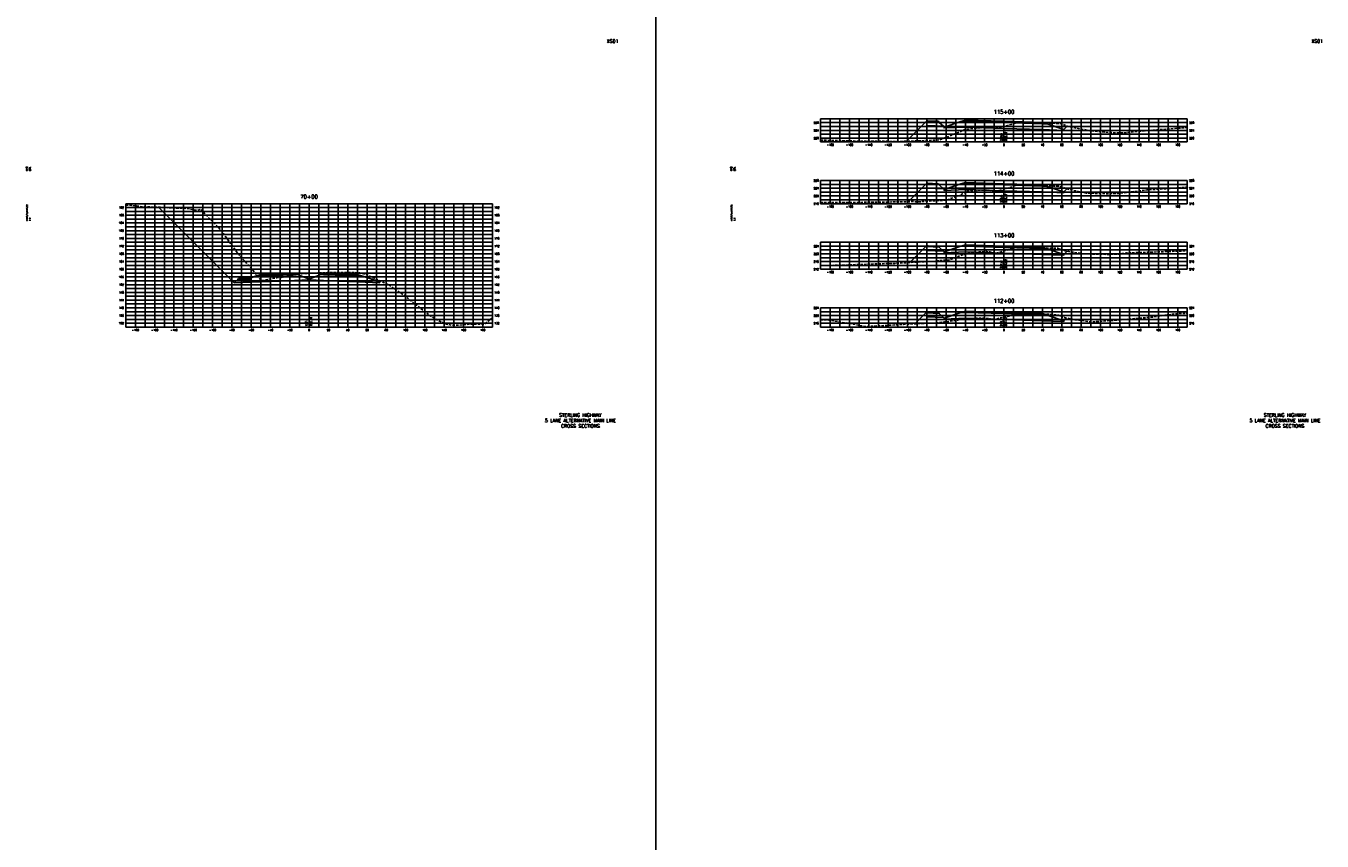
# Model space of a CAD drawing. Extents: x 37 to 10140, y -1968 to 9206.
# Tile 3 of 105: x 1497 to 2840, y -413 to 432. Entities that reach past the tile are written whole.
import ezdxf
from ezdxf.enums import TextEntityAlignment as Align

# ---------------------------------------------------------------- set-up
doc = ezdxf.new("R2010")
doc.units = 0
doc.header["$LTSCALE"] = 20
doc.header["$MEASUREMENT"] = 0
doc.linetypes.add('HIDDEN_050%', pattern=[0.1875, 0.125, -0.0625])
doc.layers.get('0').update_dxf_attribs({"color": 101})
for name, color, linetype in [('S-AT-TXT175', 6, 'Continuous'), ('S-AT-TXT80', 1, 'Continuous'), ('XDATUM', 3, 'Continuous'), ('XEG', 1, 'HIDDEN_050%'), ('XFG', 2, 'Continuous'), ('XGRID', 251, 'Continuous'), ('XGRIDT', 2, 'Continuous'), ('XREF-BORDER', 7, 'Continuous')]:
    doc.layers.add(name, color=color, linetype=linetype)
doc.styles.add('L100', font='simplex.shx', dxfattribs={"height": 2})
doc.styles.add('L175', font='ROMANSM.shx', dxfattribs={"height": 3.5})
doc.styles.add('L80', font='ROMANSM.shx', dxfattribs={"height": 1.6})

# ---------------------------------------------------------------- blocks, each defined once
blk = doc.blocks.new('03025_00_att1')
at = {"layer": 'S-AT-TXT175', "style": 'L175'}
for tag, p in [('NUM', (32.402, 20.822)), ('LINE1', (30.64, 1.444)), ('LINE2', (30.64, 1.161)), ('LINE3', (30.64, 0.877))]:
    blk.add_attdef(tag, text='', height=0.175, dxfattribs=at).set_placement(p, align=Align.CENTER)
at = {"layer": 'S-AT-TXT80', "style": 'L80'}
for tag, p in [('DESIGNED', (2.094, 14.201)), ('CHECKED', (2.265, 14.201)), ('DRAFTED', (2.436, 14.201)), ('PCTB', (2.094, 11.605)), ('PSCALE', (2.265, 11.605)), ('PVIEW', (2.436, 11.605))]:
    blk.add_attdef(tag, p, '', height=0.08, rotation=90, dxfattribs=at)

msp = doc.modelspace()

# ---------------------------------------------------------------- linework, layer by layer
msp.add_line((2149.1, 7231), (2149.1, -1819.5))
at = {"layer": 'XDATUM', "flags": 128}
for points in [[(2408.9, 312.8), (2430, 333.9), (2430, 328.9), (2447.2, 328.2), (2448, 327.4), (2448, 326.5), (2470, 327.4), (2510, 326.1), (2550, 324.8), (2572, 323.9), (2572, 324.8), (2575.4, 328.3)], [(2410.8, 250), (2430, 269.2), (2430, 264.2), (2447.2, 263.5), (2448, 262.7), (2448, 261.8), (2470, 262.7), (2510, 261.4), (2550, 260.1), (2572, 259.2), (2572, 260.1), (2575.3, 263.4)], [(1633.8, 244.4), (1712.4, 165.8), (1739, 166.9), (1771, 168.1), (1775, 168.3), (1790, 168.9), (1805, 168.3), (1809, 168.1), (1841, 166.9), (1863, 166), (1863, 166.9), (1863.9, 167.7)], [(2412.5, 187), (2430, 204.5), (2430, 199.5), (2447.2, 198.8), (2448, 198), (2448, 197.1), (2470, 198), (2510, 196.7), (2550, 195.4), (2572, 194.5), (2572, 195.4), (2575.4, 198.8)], [(2417.6, 123.4), (2430, 135.8), (2430, 130.8), (2447.2, 130.1), (2448, 129.3), (2448, 128.4), (2470, 129.3), (2510, 128), (2550, 126.7), (2572, 125.8), (2572, 126.7), (2574.7, 129.5)]]:
    msp.add_lwpolyline(points, dxfattribs=at)
at = {"layer": 'XEG', "flags": 128}
for points in [[(2320, 313.9), (2329.9, 313.6), (2335.3, 313.4), (2359.7, 312.9), (2389.1, 312.7), (2392.7, 312.5), (2398.2, 312.5), (2422.9, 313.2), (2437.6, 313.9), (2443.3, 314.1), (2454.4, 318.3), (2456.7, 319.4), (2466.4, 323.4), (2469.4, 324.8), (2474.6, 325.7), (2476.1, 325.9), (2478.6, 326.1), (2485.6, 326.7), (2488.1, 326.8), (2495.3, 327.3), (2497.4, 326.9), (2503.3, 326.2), (2510, 328), (2513.1, 328.8), (2517.6, 330.1), (2521.6, 331.5), (2523.1, 332), (2526.8, 332.3), (2528.5, 332.5), (2530.8, 332.4), (2536.1, 332.3), (2540, 332.1), (2548.3, 331.8), (2552.4, 331.7), (2560.6, 331.5), (2563.1, 331.3), (2568.2, 331.1), (2569.4, 330.8), (2571.6, 330.2), (2574.2, 328.9), (2575.6, 328.2), (2590.1, 325.4), (2599.1, 323.6), (2618, 321.8), (2631.4, 321.3), (2653.4, 323.4), (2677.6, 325.2), (2698.4, 326.9), (2700, 327)], [(2320, 249.1), (2324.6, 249.2), (2357.1, 249.3), (2363.8, 249.4), (2372.3, 249.5), (2391.4, 249.7), (2407.2, 250), (2414.5, 250.1), (2423.4, 250), (2429.9, 250.5), (2449.8, 251.6), (2457.8, 254.2), (2460.7, 255.2), (2464.6, 256.8), (2471.5, 261), (2474.7, 261.4), (2475.5, 261.5), (2477.8, 261.7), (2481.1, 261.7), (2487.6, 262.1), (2494.8, 262), (2497.2, 261.6), (2502.6, 260.9), (2510, 263.1), (2512.8, 264), (2517.3, 265.2), (2520.7, 266.5), (2522, 267), (2526.1, 267.4), (2527.2, 267.6), (2529.3, 267.6), (2534.8, 267.3), (2538.2, 267.2), (2547.2, 266.8), (2550.5, 266.7), (2559.4, 266.4), (2561.5, 266.3), (2567.2, 266), (2568.1, 265.8), (2570, 265.4), (2573.5, 264), (2575.1, 263.4), (2590, 260), (2595.3, 259), (2617.8, 258.3), (2628.7, 258.5), (2639.4, 260), (2657.9, 262.2), (2681.9, 263.8), (2700, 265.4)], [(1600, 246.4), (1607.2, 246.2), (1607.3, 246.2), (1617.6, 244.7), (1633.8, 244.4), (1643.5, 243.8), (1664.1, 243), (1666.5, 242.5), (1667.2, 242.2), (1669.1, 241.8), (1673, 241.2), (1674.2, 241.1), (1677.1, 242), (1677.7, 242.4), (1682.9, 236.5), (1698.5, 220.8), (1708.7, 206.6), (1716.1, 196.6), (1731.7, 179.1), (1740.7, 168.1), (1745.8, 169.2), (1756.5, 171.2), (1761.1, 171.6), (1762.9, 171.8), (1767.4, 172.6), (1776, 174.2), (1780.1, 175), (1782.2, 175.4), (1787.1, 175.6), (1789.4, 175.7), (1790, 175.8), (1793.2, 175.9), (1802, 176.3), (1809, 176.5), (1812, 176.6), (1820, 176.7), (1823.2, 176.8), (1831.7, 176.7), (1835.1, 176.6), (1840.4, 176.4), (1842.4, 176.3), (1844.1, 175.8), (1849, 174.6), (1851.5, 173.5), (1852.5, 173), (1866.1, 166.7), (1872.4, 164), (1889.1, 152.4), (1892.3, 149.9), (1901.3, 142.8), (1914.9, 132.2), (1922.5, 127.7), (1931, 123.4), (1932.2, 123), (1937.9, 122.1), (1943.9, 121.9), (1950.8, 122.4), (1954.2, 123), (1971.8, 123.2), (1980, 129.7)], [(2320, 183.7), (2342, 184.3), (2342.3, 184.3), (2343.4, 184.3), (2392.5, 186.1), (2396.6, 186.1), (2419.7, 187.4), (2427.9, 187.8), (2436.3, 188.1), (2441, 188.8), (2453.4, 189.7), (2467.1, 194.9), (2470.2, 195.8), (2470.8, 195.9), (2473, 196.4), (2479.4, 197.3), (2481.7, 197.5), (2484.7, 197.9), (2491.8, 198.4), (2492.4, 198.4), (2495.3, 197.9), (2501.3, 196.6), (2510, 199.1), (2510.6, 199.3), (2515.4, 200.5), (2517, 201.1), (2521.3, 202.4), (2524.1, 202.8), (2525.4, 203), (2530.6, 202.9), (2533, 202.8), (2537, 202.7), (2545.5, 202.4), (2549.5, 202.2), (2557.8, 202), (2560.3, 201.9), (2565.3, 201.7), (2567.7, 201.3), (2568.7, 201.1), (2571.9, 199.8), (2573.3, 199.2), (2580, 197.8), (2594.1, 196), (2616.2, 195.4), (2630.4, 195.7), (2632.2, 196.2), (2636.9, 196.9), (2664.5, 197.8), (2686.1, 198.6), (2700, 199)], [(2320, 127.7), (2326.4, 127.6), (2358.9, 122.2), (2366.4, 120.7), (2368.1, 120.7), (2370.8, 120.8), (2405.9, 122.8), (2424.6, 123.7), (2439.2, 124.3), (2448.4, 125.4), (2461.7, 127.1), (2466.4, 128.4), (2467.1, 128.5), (2472, 128.7), (2476.1, 129), (2480.9, 129.2), (2486.1, 129.4), (2488.2, 129.3), (2491.8, 129.1), (2496.2, 128.5), (2500, 127.9), (2507, 129.8), (2510, 130.5), (2515, 131.5), (2518.2, 132.5), (2520, 133.5), (2522, 133.9), (2523.6, 134.1), (2527.8, 134), (2531.4, 133.9), (2537, 133.8), (2543.6, 133.6), (2549.6, 133.4), (2556.1, 133.3), (2559.6, 133.1), (2563.6, 132.8), (2565, 132.6), (2566.5, 132.3), (2571.4, 130.3), (2572.7, 129.9), (2582.7, 127.9), (2586.2, 127), (2589.3, 127.3), (2598.3, 125.5), (2605.8, 125.7), (2629.8, 127.5), (2640.9, 128.4), (2663.9, 130.4), (2686.1, 133.7), (2700, 134.4)]]:
    msp.add_lwpolyline(points, dxfattribs=at)
at = {"layer": 'XFG', "flags": 128}
for points in [[(2430, 333.9), (2430, 333.9), (2408.9, 312.8)], [(2430, 333.9), (2430, 332.9), (2443, 332.3), (2442, 333.4), (2441, 333.4), (2441, 333.1), (2431, 333.5), (2431, 333.8), (2430, 333.9)], [(2430, 332.9), (2430, 328.9), (2447.2, 328.2), (2443, 332.3), (2430, 332.9)], [(2431, 333.8), (2431, 333.5), (2441, 333.1), (2441, 333.4), (2431, 333.8)], [(2448, 327.4), (2447.2, 328.2)], [(2510, 332.1), (2470, 333.4), (2465.4, 333.2), (2448, 327.4), (2448, 326.5), (2470, 327.4), (2510, 326.1)], [(2510, 332.4), (2470, 333.7), (2470, 334.7), (2465.4, 333.2), (2470, 333.4), (2510, 332.1)], [(2510, 333.4), (2470, 334.7), (2470, 334.4), (2510, 333.1)], [(2510, 333.1), (2470, 334.4), (2470, 333.7), (2510, 332.4)], [(2510, 333.4), (2550, 332.2), (2550, 331.8), (2510, 333.1)], [(2510, 333.1), (2550, 331.8), (2550, 331.2), (2510, 332.4)], [(2510, 332.4), (2550, 331.2), (2550, 332.2), (2554.6, 330.6), (2550, 330.8), (2510, 332.1)], [(2510, 332.1), (2550, 330.8), (2554.6, 330.6), (2572, 324.8), (2572, 323.9), (2550, 324.8), (2510, 326.1)], [(2572, 324.8), (2572, 324.8), (2575.4, 328.3)], [(2430, 269.2), (2430, 269.2), (2410.8, 250)], [(2430, 269.2), (2430, 268.2), (2443, 267.6), (2442, 268.7), (2441, 268.7), (2441, 268.4), (2431, 268.8), (2431, 269.1), (2430, 269.2)], [(2431, 269.1), (2431, 268.8), (2441, 268.4), (2441, 268.7), (2431, 269.1)], [(2510, 267.4), (2470, 268.7), (2465.4, 268.5), (2448, 262.7), (2448, 261.8), (2470, 262.7), (2510, 261.4)], [(2510, 267.7), (2470, 269), (2470, 270), (2465.4, 268.5), (2470, 268.7), (2510, 267.4)], [(2510, 268.7), (2470, 270), (2470, 269.7), (2510, 268.4)], [(2510, 268.4), (2470, 269.7), (2470, 269), (2510, 267.7)], [(2510, 268.7), (2550, 267.5), (2550, 267.1), (2510, 268.4)], [(2430, 268.2), (2430, 264.2), (2447.2, 263.5), (2443, 267.6), (2430, 268.2)], [(2448, 262.7), (2447.2, 263.5)], [(2510, 268.4), (2550, 267.1), (2550, 266.5), (2510, 267.7)], [(2510, 267.7), (2550, 266.5), (2550, 267.5), (2554.6, 265.9), (2550, 266.1), (2510, 267.4)], [(2510, 267.4), (2550, 266.1), (2554.6, 265.9), (2572, 260.1), (2572, 259.2), (2550, 260.1), (2510, 261.4)], [(2572, 260.1), (2572, 260.1), (2575.3, 263.4)], [(1712.4, 165.8), (1712.4, 165.8), (1633.8, 244.4)], [(2430, 204.5), (2430, 204.5), (2412.5, 187)], [(2430, 204.5), (2430, 203.5), (2443, 202.9), (2442, 204), (2441, 204), (2441, 203.7), (2431, 204.1), (2431, 204.4), (2430, 204.5)], [(2430, 203.5), (2430, 199.5), (2447.2, 198.8), (2443, 202.9), (2430, 203.5)], [(2431, 204.4), (2431, 204.1), (2441, 203.7), (2441, 204), (2431, 204.4)], [(2510, 202.7), (2470, 204), (2465.4, 203.8), (2448, 198), (2448, 197.1), (2470, 198), (2510, 196.7)], [(2510, 203), (2470, 204.3), (2470, 205.3), (2465.4, 203.8), (2470, 204), (2510, 202.7)], [(2510, 204), (2470, 205.3), (2470, 205), (2510, 203.7)], [(2510, 203.7), (2470, 205), (2470, 204.3), (2510, 203)], [(2510, 204), (2550, 202.8), (2550, 202.4), (2510, 203.7)], [(2510, 203.7), (2550, 202.4), (2550, 201.8), (2510, 203)], [(2510, 203), (2550, 201.8), (2550, 202.8), (2554.6, 201.2), (2550, 201.4), (2510, 202.7)], [(2510, 202.7), (2550, 201.4), (2554.6, 201.2), (2572, 195.4), (2572, 194.5), (2550, 195.4), (2510, 196.7)], [(2448, 198), (2447.2, 198.8)], [(2572, 195.4), (2572, 195.4), (2575.4, 198.8)], [(1775, 174.6), (1771, 174.5), (1739, 173.2), (1739, 174.2), (1734.4, 172.7), (1739, 172.9), (1771, 174.1), (1775, 174.3), (1778, 174.4), (1775, 175.6), (1775, 174.6)], [(1775, 175.6), (1771, 175.5), (1739, 174.2), (1739, 173.9), (1771, 175.1), (1775, 175.3), (1775, 175.6)], [(1775, 175.3), (1771, 175.1), (1739, 173.9), (1739, 173.2), (1771, 174.5), (1775, 174.6), (1775, 175.3)], [(1805, 175.6), (1802, 174.4), (1805, 174.3), (1809, 174.1), (1841, 172.9), (1845.6, 172.7), (1841, 174.2), (1841, 173.2), (1809, 174.5), (1805, 174.6), (1805, 175.6)], [(1805, 175.6), (1805, 175.3), (1809, 175.1), (1841, 173.9), (1841, 174.2), (1809, 175.5), (1805, 175.6)], [(1805, 175.3), (1805, 174.6), (1809, 174.5), (1841, 173.2), (1841, 173.9), (1809, 175.1), (1805, 175.3)], [(1790, 169.6), (1778, 174.4), (1775, 174.3), (1771, 174.1), (1739, 172.9), (1734.4, 172.7), (1729, 170.9), (1729, 169.9), (1716, 169.3), (1712.4, 165.8), (1739, 166.9), (1771, 168.1), (1775, 168.3), (1790, 168.9), (1790, 169.6)], [(1729, 170.9), (1728, 170.8), (1728, 170.5), (1718, 170.1), (1718, 170.4), (1717, 170.4), (1716, 169.3), (1729, 169.9), (1729, 170.9)], [(1728, 170.8), (1718, 170.4), (1718, 170.1), (1728, 170.5), (1728, 170.8)], [(1790, 169.6), (1802, 174.4), (1805, 174.3), (1809, 174.1), (1841, 172.9), (1845.6, 172.7), (1863, 166.9), (1863, 166), (1841, 166.9), (1809, 168.1), (1805, 168.3), (1790, 168.9)], [(1863, 166.9), (1863, 166.9), (1863.9, 167.7)], [(2430, 135.8), (2430, 135.8), (2417.6, 123.4)], [(2430, 135.8), (2430, 134.8), (2443, 134.2), (2442, 135.3), (2441, 135.3), (2441, 135), (2431, 135.4), (2431, 135.7), (2430, 135.8)], [(2430, 134.8), (2430, 130.8), (2447.2, 130.1), (2443, 134.2), (2430, 134.8)], [(2431, 135.7), (2431, 135.4), (2441, 135), (2441, 135.3), (2431, 135.7)], [(2510, 134), (2470, 135.3), (2465.4, 135.1), (2448, 129.3), (2448, 128.4), (2470, 129.3), (2510, 128)], [(2510, 134.3), (2470, 135.6), (2470, 136.6), (2465.4, 135.1), (2470, 135.3), (2510, 134)], [(2510, 135.3), (2470, 136.6), (2470, 136.3), (2510, 135)], [(2510, 135), (2470, 136.3), (2470, 135.6), (2510, 134.3)], [(2510, 135.3), (2550, 134.1), (2550, 133.7), (2510, 135)], [(2510, 135), (2550, 133.7), (2550, 133.1), (2510, 134.3)], [(2510, 134.3), (2550, 133.1), (2550, 134.1), (2554.6, 132.5), (2550, 132.7), (2510, 134)], [(2448, 129.3), (2447.2, 130.1)], [(2510, 134), (2550, 132.7), (2554.6, 132.5), (2572, 126.7), (2572, 125.8), (2550, 126.7), (2510, 128)], [(2572, 126.7), (2572, 126.7), (2574.7, 129.5)]]:
    msp.add_lwpolyline(points, dxfattribs=at)
at = {"layer": 'XGRID'}
for p, q in [((2320, 312), (2320, 336)), ((2320, 336), (2700, 336)), ((2330, 312), (2330, 336)), ((2340, 312), (2340, 336)), ((2350, 312), (2350, 336)), ((2360, 312), (2360, 336)), ((2370, 312), (2370, 336)), ((2380, 312), (2380, 336)), ((2390, 312), (2390, 336)), ((2400, 312), (2400, 336)), ((2410, 312), (2410, 336)), ((2420, 312), (2420, 336)), ((2430, 312), (2430, 336)), ((2440, 312), (2440, 336)), ((2450, 312), (2450, 336)), ((2460, 312), (2460, 336)), ((2470, 312), (2470, 336)), ((2480, 312), (2480, 336)), ((2490, 312), (2490, 336)), ((2500, 312), (2500, 336)), ((2510, 312), (2510, 336)), ((2520, 312), (2520, 336)), ((2530, 312), (2530, 336)), ((2540, 312), (2540, 336)), ((2550, 312), (2550, 336)), ((2560, 312), (2560, 336)), ((2570, 312), (2570, 336)), ((2580, 312), (2580, 336)), ((2590, 312), (2590, 336)), ((2600, 312), (2600, 336)), ((2610, 312), (2610, 336)), ((2620, 312), (2620, 336)), ((2630, 312), (2630, 336)), ((2640, 312), (2640, 336)), ((2650, 312), (2650, 336)), ((2660, 312), (2660, 336)), ((2670, 312), (2670, 336)), ((2680, 312), (2680, 336)), ((2690, 312), (2690, 336)), ((2700, 312), (2700, 336)), ((2320, 332), (2700, 332)), ((2320, 328), (2700, 328)), ((2320, 324), (2700, 324)), ((2320, 320), (2700, 320)), ((2320, 316), (2700, 316)), ((2320, 312), (2700, 312)), ((2320, 248), (2320, 272)), ((2320, 272), (2700, 272)), ((2330, 248), (2330, 272)), ((2340, 248), (2340, 272)), ((2350, 248), (2350, 272)), ((2360, 248), (2360, 272)), ((2370, 248), (2370, 272)), ((2380, 248), (2380, 272)), ((2390, 248), (2390, 272)), ((2400, 248), (2400, 272)), ((2410, 248), (2410, 272)), ((2420, 248), (2420, 272)), ((2430, 248), (2430, 272)), ((2440, 248), (2440, 272)), ((2450, 248), (2450, 272)), ((2460, 248), (2460, 272)), ((2470, 248), (2470, 272)), ((2480, 248), (2480, 272)), ((2490, 248), (2490, 272)), ((2500, 248), (2500, 272)), ((2510, 248), (2510, 272)), ((2520, 248), (2520, 272)), ((2530, 248), (2530, 272)), ((2540, 248), (2540, 272)), ((2550, 248), (2550, 272)), ((2560, 248), (2560, 272)), ((2570, 248), (2570, 272)), ((2580, 248), (2580, 272)), ((2590, 248), (2590, 272)), ((2600, 248), (2600, 272)), ((2610, 248), (2610, 272)), ((2620, 248), (2620, 272)), ((2630, 248), (2630, 272)), ((2640, 248), (2640, 272)), ((2650, 248), (2650, 272)), ((2660, 248), (2660, 272)), ((2670, 248), (2670, 272)), ((2680, 248), (2680, 272)), ((2690, 248), (2690, 272)), ((2700, 248), (2700, 272)), ((2320, 268), (2700, 268)), ((2320, 264), (2700, 264)), ((2320, 260), (2700, 260)), ((2320, 256), (2700, 256)), ((1600, 120), (1600, 248)), ((1600, 248), (1980, 248)), ((1600, 244), (1980, 244)), ((1610, 120), (1610, 248)), ((1620, 120), (1620, 248)), ((1630, 120), (1630, 248)), ((1640, 120), (1640, 248)), ((1650, 120), (1650, 248)), ((1660, 120), (1660, 248)), ((1670, 120), (1670, 248)), ((1680, 120), (1680, 248)), ((1690, 120), (1690, 248)), ((1700, 120), (1700, 248)), ((1710, 120), (1710, 248)), ((1720, 120), (1720, 248)), ((1730, 120), (1730, 248)), ((1740, 120), (1740, 248)), ((1750, 120), (1750, 248)), ((1760, 120), (1760, 248)), ((1770, 120), (1770, 248)), ((1780, 120), (1780, 248)), ((1790, 120), (1790, 248)), ((1800, 120), (1800, 248)), ((1810, 120), (1810, 248)), ((1820, 120), (1820, 248)), ((1830, 120), (1830, 248)), ((1840, 120), (1840, 248)), ((1850, 120), (1850, 248)), ((1860, 120), (1860, 248)), ((1870, 120), (1870, 248)), ((1880, 120), (1880, 248)), ((1890, 120), (1890, 248)), ((1900, 120), (1900, 248)), ((1910, 120), (1910, 248)), ((1920, 120), (1920, 248)), ((1930, 120), (1930, 248)), ((1940, 120), (1940, 248)), ((1950, 120), (1950, 248)), ((1960, 120), (1960, 248)), ((1970, 120), (1970, 248)), ((1980, 120), (1980, 248)), ((2320, 252), (2700, 252)), ((2320, 248), (2700, 248)), ((1600, 240), (1980, 240)), ((1600, 236), (1980, 236)), ((1600, 232), (1980, 232)), ((1600, 228), (1980, 228)), ((1600, 224), (1980, 224)), ((1600, 220), (1980, 220)), ((1600, 216), (1980, 216)), ((1600, 212), (1980, 212)), ((1600, 208), (1980, 208)), ((1600, 204), (1980, 204)), ((2320, 180), (2320, 208)), ((2320, 208), (2700, 208)), ((2320, 204), (2700, 204)), ((2330, 180), (2330, 208)), ((2340, 180), (2340, 208)), ((2350, 180), (2350, 208)), ((2360, 180), (2360, 208)), ((2370, 180), (2370, 208)), ((2380, 180), (2380, 208)), ((2390, 180), (2390, 208)), ((2400, 180), (2400, 208)), ((2410, 180), (2410, 208)), ((2420, 180), (2420, 208)), ((2430, 180), (2430, 208)), ((2440, 180), (2440, 208)), ((2450, 180), (2450, 208)), ((2460, 180), (2460, 208)), ((2470, 180), (2470, 208)), ((2480, 180), (2480, 208)), ((2490, 180), (2490, 208)), ((2500, 180), (2500, 208)), ((2510, 180), (2510, 208)), ((2520, 180), (2520, 208)), ((2530, 180), (2530, 208)), ((2540, 180), (2540, 208)), ((2550, 180), (2550, 208)), ((2560, 180), (2560, 208)), ((2570, 180), (2570, 208)), ((2580, 180), (2580, 208)), ((2590, 180), (2590, 208)), ((2600, 180), (2600, 208)), ((2610, 180), (2610, 208)), ((2620, 180), (2620, 208)), ((2630, 180), (2630, 208)), ((2640, 180), (2640, 208)), ((2650, 180), (2650, 208)), ((2660, 180), (2660, 208)), ((2670, 180), (2670, 208)), ((2680, 180), (2680, 208)), ((2690, 180), (2690, 208)), ((2700, 180), (2700, 208)), ((1600, 200), (1980, 200)), ((1600, 196), (1980, 196)), ((1600, 192), (1980, 192)), ((2320, 200), (2700, 200)), ((2320, 196), (2700, 196)), ((2320, 192), (2700, 192)), ((1600, 188), (1980, 188)), ((1600, 184), (1980, 184)), ((1600, 180), (1980, 180)), ((1600, 176), (1980, 176)), ((2320, 188), (2700, 188)), ((2320, 184), (2700, 184)), ((2320, 180), (2700, 180)), ((1600, 172), (1980, 172)), ((1600, 168), (1980, 168)), ((1600, 164), (1980, 164)), ((1600, 160), (1980, 160)), ((1600, 156), (1980, 156)), ((1600, 152), (1980, 152)), ((1600, 148), (1980, 148)), ((1600, 144), (1980, 144)), ((1600, 140), (1980, 140)), ((1600, 136), (1980, 136)), ((2320, 120), (2320, 140)), ((2320, 140), (2700, 140)), ((2320, 136), (2700, 136)), ((2330, 120), (2330, 140)), ((2340, 120), (2340, 140)), ((2350, 120), (2350, 140)), ((2360, 120), (2360, 140)), ((2370, 120), (2370, 140)), ((2380, 120), (2380, 140)), ((2390, 120), (2390, 140)), ((2400, 120), (2400, 140)), ((2410, 120), (2410, 140)), ((2420, 120), (2420, 140)), ((2430, 120), (2430, 140)), ((2440, 120), (2440, 140)), ((2450, 120), (2450, 140)), ((2460, 120), (2460, 140)), ((2470, 120), (2470, 140)), ((2480, 120), (2480, 140)), ((2490, 120), (2490, 140)), ((2500, 120), (2500, 140)), ((2510, 120), (2510, 140)), ((2520, 120), (2520, 140)), ((2530, 120), (2530, 140)), ((2540, 120), (2540, 140)), ((2550, 120), (2550, 140)), ((2560, 120), (2560, 140)), ((2570, 120), (2570, 140)), ((2580, 120), (2580, 140)), ((2590, 120), (2590, 140)), ((2600, 120), (2600, 140)), ((2610, 120), (2610, 140)), ((2620, 120), (2620, 140)), ((2630, 120), (2630, 140)), ((2640, 120), (2640, 140)), ((2650, 120), (2650, 140)), ((2660, 120), (2660, 140)), ((2670, 120), (2670, 140)), ((2680, 120), (2680, 140)), ((2690, 120), (2690, 140)), ((2700, 120), (2700, 140)), ((1600, 132), (1980, 132)), ((1600, 128), (1980, 128)), ((1600, 124), (1980, 124)), ((2320, 132), (2700, 132)), ((2320, 128), (2700, 128)), ((2320, 124), (2700, 124)), ((1600, 120), (1980, 120)), ((2320, 120), (2700, 120))]:
    msp.add_line(p, q, dxfattribs=at)

# ---------------------------------------------------------------- block references
at = {"layer": 'XREF-BORDER'}
ref = msp.add_blockref('03025_00_att1', (1456.4, -1.8), dxfattribs=dict(at, xscale=20, yscale=20, zscale=20))
ref.add_attrib('LINE1', 'STERLING HIGHWAY', dxfattribs={"layer": 'S-AT-TXT175', "height": 3.5, "style": 'L175'}).set_placement((2071.1, 27.1), align=Align.CENTER)
ref.add_attrib('LINE2', '5 LANE ALTERNATIVE MAIN LINE', dxfattribs={"layer": 'S-AT-TXT175', "height": 3.5, "style": 'L175'}).set_placement((2071.1, 21.4), align=Align.CENTER)
ref.add_attrib('LINE3', 'CROSS SECTIONS', dxfattribs={"layer": 'S-AT-TXT175', "height": 3.5, "style": 'L175'}).set_placement((2071.1, 15.8), align=Align.CENTER)
ref.add_attrib('NUM', 'XS01', dxfattribs={"layer": 'S-AT-TXT175', "height": 3.5, "style": 'L175'}).set_placement((2104.5, 414.7), align=Align.CENTER)
ref.add_attrib('DESIGNED', 'CAB', (1498.3, 282.2), dxfattribs={"layer": 'S-AT-TXT80', "height": 1.6, "rotation": 90, "style": 'L80'})
ref.add_attrib('CHECKED', 'DRL', (1501.7, 282.2), dxfattribs={"layer": 'S-AT-TXT80', "height": 1.6, "rotation": 90, "style": 'L80'})
ref.add_attrib('PCTB', 'adot_hs,adot_fs', (1498.3, 230.3), dxfattribs={"layer": 'S-AT-TXT80', "height": 1.6, "rotation": 90, "style": 'L80'})
ref.add_attrib('PSCALE', '1:1', (1501.7, 230.3), dxfattribs={"layer": 'S-AT-TXT80', "height": 1.6, "rotation": 90, "style": 'L80'})
ref = msp.add_blockref('03025_00_att1', (2186.4, -1.8), dxfattribs=dict(at, xscale=20, yscale=20, zscale=20))
ref.add_attrib('LINE1', 'STERLING HIGHWAY', dxfattribs={"layer": 'S-AT-TXT175', "height": 3.5, "style": 'L175'}).set_placement((2801.1, 27.1), align=Align.CENTER)
ref.add_attrib('LINE2', '5 LANE ALTERNATIVE MAIN LINE', dxfattribs={"layer": 'S-AT-TXT175', "height": 3.5, "style": 'L175'}).set_placement((2801.1, 21.4), align=Align.CENTER)
ref.add_attrib('LINE3', 'CROSS SECTIONS', dxfattribs={"layer": 'S-AT-TXT175', "height": 3.5, "style": 'L175'}).set_placement((2801.1, 15.8), align=Align.CENTER)
ref.add_attrib('NUM', 'XS01', dxfattribs={"layer": 'S-AT-TXT175', "height": 3.5, "style": 'L175'}).set_placement((2834.5, 414.7), align=Align.CENTER)
ref.add_attrib('DESIGNED', 'CAB', (2228.3, 282.2), dxfattribs={"layer": 'S-AT-TXT80', "height": 1.6, "rotation": 90, "style": 'L80'})
ref.add_attrib('CHECKED', 'DRL', (2231.7, 282.2), dxfattribs={"layer": 'S-AT-TXT80', "height": 1.6, "rotation": 90, "style": 'L80'})
ref.add_attrib('PCTB', 'adot_hs,adot_fs', (2228.3, 230.3), dxfattribs={"layer": 'S-AT-TXT80', "height": 1.6, "rotation": 90, "style": 'L80'})
ref.add_attrib('PSCALE', '1:1', (2231.7, 230.3), dxfattribs={"layer": 'S-AT-TXT80', "height": 1.6, "rotation": 90, "style": 'L80'})

# ---------------------------------------------------------------- texts
at = {"layer": 'XGRIDT', "style": 'L100'}
for s, p in [('115+00', (2510, 340)), ('114+00', (2510, 276)), ('70+00', (1790, 252)), ('113+00', (2510, 212)), ('112+00', (2510, 144))]:
    msp.add_text(s, height=4, dxfattribs=at).set_placement(p, align=Align.BOTTOM_CENTER)
for s, p in [('228', (2318, 332)), ('224', (2318, 324)), ('220', (2318, 316)), ('228', (2318, 272)), ('224', (2318, 264)), ('220', (2318, 256)), ('192', (1598, 244)), ('216', (2318, 248)), ('188', (1598, 236)), ('184', (1598, 228)), ('180', (1598, 220)), ('176', (1598, 212)), ('172', (1598, 204)), ('224', (2318, 204)), ('168', (1598, 196)), ('164', (1598, 188)), ('220', (2318, 196)), ('216', (2318, 188)), ('160', (1598, 180)), ('212', (2318, 180)), ('156', (1598, 172)), ('152', (1598, 164)), ('148', (1598, 156)), ('144', (1598, 148)), ('140', (1598, 140)), ('224', (2318, 140)), ('136', (1598, 132)), ('132', (1598, 124)), ('220', (2318, 132)), ('216', (2318, 124))]:
    msp.add_text(s, height=2, dxfattribs=at).set_placement(p, align=Align.MIDDLE_RIGHT)
for s, p in [('228', (2702, 332)), ('224', (2702, 324)), ('220', (2702, 316)), ('228', (2702, 272)), ('224', (2702, 264)), ('220', (2702, 256)), ('192', (1982, 244)), ('216', (2702, 248)), ('188', (1982, 236)), ('184', (1982, 228)), ('180', (1982, 220)), ('176', (1982, 212)), ('172', (1982, 204)), ('224', (2702, 204)), ('168', (1982, 196)), ('164', (1982, 188)), ('220', (2702, 196)), ('216', (2702, 188)), ('160', (1982, 180)), ('212', (2702, 180)), ('156', (1982, 172)), ('152', (1982, 164)), ('148', (1982, 156)), ('144', (1982, 148)), ('140', (1982, 140)), ('224', (2702, 140)), ('136', (1982, 132)), ('132', (1982, 124)), ('220', (2702, 132)), ('216', (2702, 124))]:
    msp.add_text(s, height=2, dxfattribs=at).set_placement(p, align=Align.MIDDLE_LEFT)
for s, p in [('-180', (2330, 310)), ('-160', (2350, 310)), ('-140', (2370, 310)), ('-120', (2390, 310)), ('-100', (2410, 310)), ('-80', (2430, 310)), ('-60', (2450, 310)), ('-40', (2470, 310)), ('-20', (2490, 310)), ('0', (2510, 310)), ('20', (2530, 310)), ('40', (2550, 310)), ('60', (2570, 310)), ('80', (2590, 310)), ('100', (2610, 310)), ('120', (2630, 310)), ('140', (2650, 310)), ('160', (2670, 310)), ('180', (2690, 310)), ('-180', (2330, 246)), ('-160', (2350, 246)), ('-140', (2370, 246)), ('-120', (2390, 246)), ('-100', (2410, 246)), ('-80', (2430, 246)), ('-60', (2450, 246)), ('-40', (2470, 246)), ('-20', (2490, 246)), ('0', (2510, 246)), ('20', (2530, 246)), ('40', (2550, 246)), ('60', (2570, 246)), ('80', (2590, 246)), ('100', (2610, 246)), ('120', (2630, 246)), ('140', (2650, 246)), ('160', (2670, 246)), ('180', (2690, 246)), ('-180', (2330, 178)), ('-160', (2350, 178)), ('-140', (2370, 178)), ('-120', (2390, 178)), ('-100', (2410, 178)), ('-80', (2430, 178)), ('-60', (2450, 178)), ('-40', (2470, 178)), ('-20', (2490, 178)), ('0', (2510, 178)), ('20', (2530, 178)), ('40', (2550, 178)), ('60', (2570, 178)), ('80', (2590, 178)), ('100', (2610, 178)), ('120', (2630, 178)), ('140', (2650, 178)), ('160', (2670, 178)), ('180', (2690, 178)), ('-180', (1610, 118)), ('-160', (1630, 118)), ('-140', (1650, 118)), ('-120', (1670, 118)), ('-100', (1690, 118)), ('-80', (1710, 118)), ('-60', (1730, 118)), ('-40', (1750, 118)), ('-20', (1770, 118)), ('0', (1790, 118)), ('20', (1810, 118)), ('40', (1830, 118)), ('60', (1850, 118)), ('80', (1870, 118)), ('100', (1890, 118)), ('120', (1910, 118)), ('140', (1930, 118)), ('160', (1950, 118)), ('180', (1970, 118)), ('-180', (2330, 118)), ('-160', (2350, 118)), ('-140', (2370, 118)), ('-120', (2390, 118)), ('-100', (2410, 118)), ('-80', (2430, 118)), ('-60', (2450, 118)), ('-40', (2470, 118)), ('-20', (2490, 118)), ('0', (2510, 118)), ('20', (2530, 118)), ('40', (2550, 118)), ('60', (2570, 118)), ('80', (2590, 118)), ('100', (2610, 118)), ('120', (2630, 118)), ('140', (2650, 118)), ('160', (2670, 118)), ('180', (2690, 118))]:
    msp.add_text(s, height=2, dxfattribs=at).set_placement(p, align=Align.TOP_CENTER)
for s, p in [('226.0', (2509, 313)), ('223.6', (2509, 249)), ('221.6', (2509, 181)), ('157.9', (1789, 121)), ('219.2', (2509, 121))]:
    msp.add_text(s, height=2, rotation=90, dxfattribs=at).set_placement(p, align=Align.BOTTOM_LEFT)
for s, p in [('228.72', (2511, 313)), ('226.37', (2511, 249)), ('224.02', (2511, 181)), ('157.74', (1791, 121)), ('221.67', (2511, 121))]:
    msp.add_text(s, height=2, rotation=90, dxfattribs=at).set_placement(p, align=Align.TOP_LEFT)

doc.saveas('drawing.dxf')
